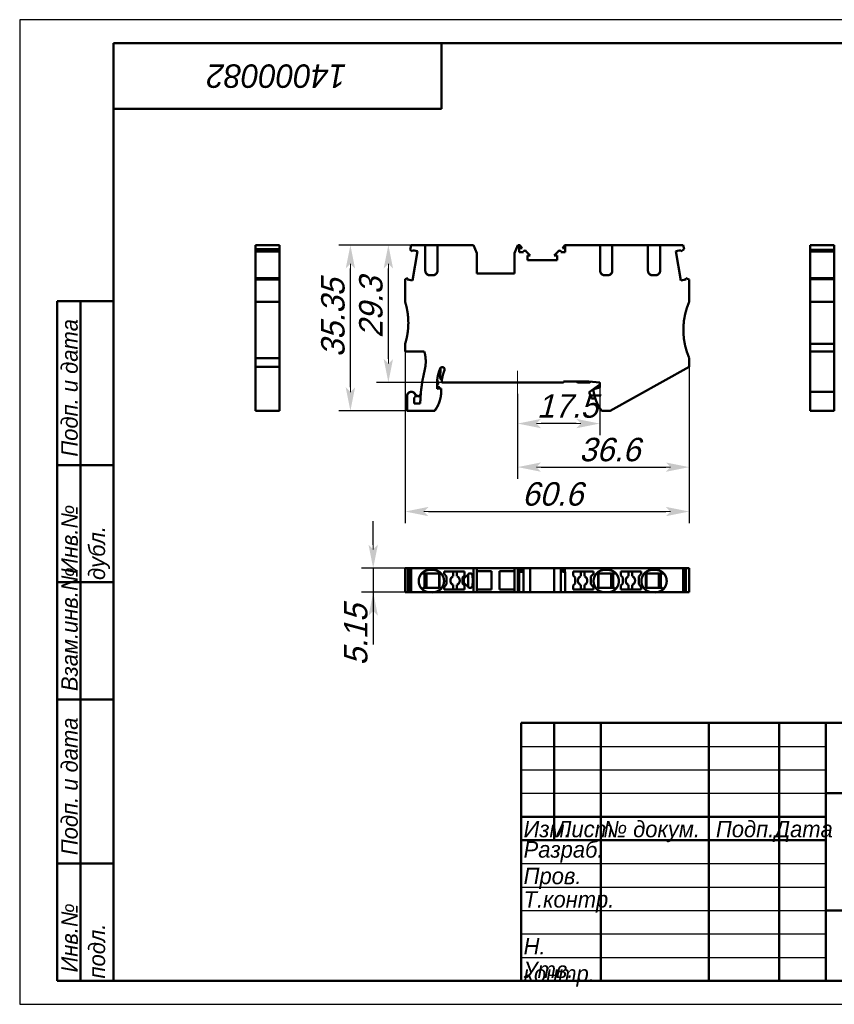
# Model space of a CAD drawing. Header units: millimetres. Extents: x 0 to 297, y 0 to 210.
# Tile 1 of 2: x 0 to 174, y 0 to 210. Entities that reach past the tile are written whole.
import ezdxf

# ---------------------------------------------------------------- set-up
doc = ezdxf.new("R2010")
doc.units = ezdxf.units.MM
doc.styles.add('TextStyle_1', font='T-FLEX Type A.TTF', dxfattribs={"oblique": 15, "height": 5})
doc.dimstyles.new('DIM_ST_1', dxfattribs={"dimtxt": 5, "dimasz": 5, "dimexe": 2.5, "dimexo": 0, "dimtad": 1, "dimrnd": 0.01, "dimdsep": 46, "dimtxsty": 'TextStyle_1', "dimblk": 'Arrow_3_C7_Status', "dimcen": 0.09, "dimclrd": 7, "dimclre": 7, "dimclrt": 7, "dimazin": 0, "dimtfac": 1, "dimtdec": 0, "dimtmove": 0, "dimatfit": 0, "dimldrblk": 'NONE', "dimfxl": 1, "dimtvp": 1, "dimtolj": 1, "dimarcsym": 0})
doc.dimstyles.new('DIM_ST_2', dxfattribs={"dimtxt": 5, "dimasz": 5, "dimexe": 2.5, "dimexo": 0, "dimtad": 1, "dimrnd": 0.01, "dimdsep": 46, "dimtxsty": 'TextStyle_1', "dimblk": 'Arrow_3_C7_Status', "dimcen": 0.09, "dimclrd": 7, "dimclre": 7, "dimclrt": 7, "dimazin": 0, "dimtfac": 1, "dimtdec": 0, "dimtmove": 0, "dimatfit": 0, "dimldrblk": 'NONE', "dimfxl": 1, "dimtvp": 1, "dimtolj": 1, "dimarcsym": 0})

# ---------------------------------------------------------------- blocks, each defined once
blk = doc.blocks.new('Arrow_3_C7_Status')
at = {"color": 7, "lineweight": 0, "flags": 128}
blk.add_lwpolyline([(-1, 0), (-0.8, 0)], dxfattribs=at)
at = {"color": 7}
blk.add_solid([(-1, -0.2), (0, 0), (-0.8, 0), (-1, 0.2)], dxfattribs=at)
blk = doc.blocks.new('*D5')
at = {"color": 7, "lineweight": -2}
for p, q in [((89.12, 161.94), (68.05, 161.94)), ((70.55, 131.59), (70.55, 156.94)), ((82.65, 126.59), (68.05, 126.59))]:
    blk.add_line(p, q, dxfattribs=at)
at = {"layer": 'Defpoints', "color": 0}
for p in [(70.55, 161.94), (89.12, 161.94), (82.65, 126.59)]:
    blk.add_point(p, dxfattribs=at)
at = {"color": 7, "lineweight": -2, "xscale": 5, "yscale": 5, "zscale": 5}
for p, rotation in [((70.55, 161.94), 90), ((70.55, 126.59), 270)]:
    blk.add_blockref('Arrow_3_C7_Status', p, dxfattribs=dict(at, rotation=rotation))
blk = doc.blocks.new('_None')
blk = doc.blocks.new('*D6')
at = {"color": 7, "lineweight": -2}
for p, q in [((82.22, 139.24), (82.22, 102.6)), ((142.83, 135.95), (142.83, 102.6)), ((87.22, 105.1), (137.83, 105.1))]:
    blk.add_line(p, q, dxfattribs=at)
at = {"layer": 'Defpoints', "color": 0}
for p in [(82.22, 139.24), (142.83, 135.95), (142.83, 105.1)]:
    blk.add_point(p, dxfattribs=at)
at = {"color": 7, "lineweight": -2, "xscale": 5, "yscale": 5, "zscale": 5}
for p, rotation in [((82.22, 105.1), 180), ((142.83, 105.1), 360)]:
    blk.add_blockref('Arrow_3_C7_Status', p, dxfattribs=dict(at, rotation=rotation))
blk = doc.blocks.new('*D7')
at = {"color": 7, "lineweight": -2}
for p, q in [((89.12, 161.94), (76.15, 161.94)), ((78.65, 137.64), (78.65, 156.94)), ((90.03, 132.64), (76.15, 132.64))]:
    blk.add_line(p, q, dxfattribs=at)
at = {"layer": 'Defpoints', "color": 0}
for p in [(78.65, 161.94), (89.12, 161.94), (90.03, 132.64)]:
    blk.add_point(p, dxfattribs=at)
at = {"color": 7, "lineweight": -2, "xscale": 5, "yscale": 5, "zscale": 5}
for p, rotation in [((78.65, 161.94), 90.0000000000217), ((78.65, 132.64), 270.0000000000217)]:
    blk.add_blockref('Arrow_3_C7_Status', p, dxfattribs=dict(at, rotation=rotation))
blk = doc.blocks.new('*D8')
at = {"color": 7, "lineweight": -2}
for p, q in [((142.83, 135.95), (142.83, 112.07)), ((106.23, 130.18), (106.23, 112.07)), ((111.23, 114.57), (137.83, 114.57))]:
    blk.add_line(p, q, dxfattribs=at)
at = {"layer": 'Defpoints', "color": 0}
for p in [(142.83, 135.95), (106.23, 130.18), (142.83, 114.57)]:
    blk.add_point(p, dxfattribs=at)
at = {"color": 7, "lineweight": -2, "xscale": 5, "yscale": 5, "zscale": 5}
for p, rotation in [((106.23, 114.57), 180), ((142.83, 114.57), 360)]:
    blk.add_blockref('Arrow_3_C7_Status', p, dxfattribs=dict(at, rotation=rotation))
blk = doc.blocks.new('*D9')
at = {"color": 7, "lineweight": -2}
for p, q in [((123.73, 132.64), (123.73, 121.36)), ((106.23, 130.18), (106.23, 121.36)), ((118.73, 123.86), (111.23, 123.86))]:
    blk.add_line(p, q, dxfattribs=at)
at = {"layer": 'Defpoints', "color": 0}
for p in [(123.73, 132.64), (106.23, 130.18), (106.23, 123.86)]:
    blk.add_point(p, dxfattribs=at)
at = {"color": 7, "lineweight": -2, "xscale": 5, "yscale": 5, "zscale": 5, "rotation": 180}
blk.add_blockref('Arrow_3_C7_Status', (106.23, 123.86), dxfattribs=at)
at = {"color": 7, "lineweight": -2, "xscale": 5, "yscale": 5, "zscale": 5}
blk.add_blockref('Arrow_3_C7_Status', (123.73, 123.86), dxfattribs=at)
blk = doc.blocks.new('*D10')
at = {"color": 7, "lineweight": -2}
for p, q in [((75.42, 98.02), (75.42, 103.02)), ((83.49, 93.02), (72.92, 93.02)), ((75.42, 93.02), (75.42, 87.87)), ((83.49, 87.87), (72.92, 87.87)), ((75.42, 87.87), (75.42, 76.73)), ((75.42, 82.87), (75.42, 77.87))]:
    blk.add_line(p, q, dxfattribs=at)
at = {"layer": 'Defpoints', "color": 0}
for p in [(83.49, 93.02), (75.42, 87.87), (83.49, 87.87)]:
    blk.add_point(p, dxfattribs=at)
at = {"color": 7, "lineweight": -2, "xscale": 5, "yscale": 5, "zscale": 5}
for p, rotation in [((75.42, 93.02), 270), ((75.42, 87.87), 90)]:
    blk.add_blockref('Arrow_3_C7_Status', p, dxfattribs=dict(at, rotation=rotation))
blk = doc.blocks.new('_FR1Страница_1')
at = {"color": 7, "lineweight": 25, "flags": 128}
for points in [[(0, 210), (0, 0)], [(297, 210), (0, 210)], [(107, 55), (172, 55)], [(107, 50), (172, 50)], [(107, 45), (172, 45)], [(107, 30), (172, 30)], [(107, 25), (172, 25)], [(107, 20), (172, 20)], [(107, 15), (172, 15)], [(107, 10), (172, 10)], [(0, 0), (297, 0)]]:
    blk.add_lwpolyline(points, dxfattribs=at)
at = {"color": 7, "lineweight": 50, "flags": 128}
for points in [[(20, 5), (20, 205)], [(20, 205), (292, 205)], [(90, 191), (90, 205)], [(20, 191), (90, 191)], [(8, 5), (8, 150)], [(8, 150), (20, 150)], [(13, 150), (13, 5)], [(8, 115), (20, 115)], [(8, 90), (20, 90)], [(20, 65), (8, 65)], [(107, 5), (107, 60)], [(107, 60), (292, 60)], [(114, 60), (114, 35)], [(124, 60), (124, 5)], [(147, 60), (147, 5)], [(162, 60), (162, 5)], [(172, 60), (172, 5)], [(172, 45), (292, 45)], [(107, 40), (172, 40)], [(107, 35), (172, 35)], [(8, 30), (20, 30)], [(172, 20), (292, 20)], [(20, 5), (8, 5)], [(292, 5), (20, 5)]]:
    blk.add_lwpolyline(points, dxfattribs=at)
at = {"color": 7}
for s, insert, char_height, width, attachment_point, rotation in [('\\pl0.5;{\\fT-FLEX Type A|b0|i1;\\l14000082 \\P}', (55, 198), 5, 72.5, 5, 180), ('\\pl0.5;{\\fT-FLEX Type A|b0|i1;\\l Подп. и дата\\P}', (8.875, 115), 3.5, 36.75, 1, 90), ('\\pl0.5;{\\fT-FLEX Type A|b0|i1;\\l\\P}', (16.5, 132.5), 3.5, 36.75, 5, 90), ('\\pl0.5;{\\fT-FLEX Type A|b0|i1;\\l Инв.№ дубл.\\P}', (8.875, 90), 3.5, 26.75, 1, 90), ('\\pl0.5;{\\fT-FLEX Type A|b0|i1;\\l\\P}', (16.5, 102.5), 3.5, 26.75, 5, 90), ('\\pl0.5;{\\fT-FLEX Type A|b0|i1;\\l Взам.инв.№\\P}', (8.875, 65), 3.5, 26.75, 1, 90), ('\\pl0.5;{\\fT-FLEX Type A|b0|i1;\\l\\P}', (16.5, 77.5), 3.5, 26.75, 5, 90), ('\\pl0.5;{\\fT-FLEX Type A|b0|i1;\\l Подп. и дата\\P}', (8.875, 30), 3.5, 36.75, 1, 90), ('\\pl0.5;{\\fT-FLEX Type A|b0|i1;\\l\\P}', (16.5, 47.5), 3.5, 36.75, 5, 90), ('\\pl0.5;{\\fT-FLEX Type A|b0|i1;\\l Инв.№ подл.\\P}', (8.875, 5), 3.5, 26.75, 1, 90), ('\\pl0.5;{\\fT-FLEX Type A|b0|i1;\\l\\H0.857143x;\\P}', (16.5, 17.5), 3.5, 26.75, 5, 90)]:
    blk.add_mtext(s, dxfattribs=dict(at, insert=insert, char_height=char_height, width=width, attachment_point=attachment_point, rotation=rotation))
at = {"color": 7, "char_height": 3.5}
for s, insert, width, attachment_point in [('{\\fT-FLEX Type A|b0|i1;\\l\\P}', (110.5, 59.125), 8.75, 2), ('{\\fT-FLEX Type A|b0|i1;\\l\\P}', (114, 59.125), 11.75, 1), ('{\\fT-FLEX Type A|b0|i1;\\l \\P}', (124, 59.125), 24.75, 1), ('{\\fT-FLEX Type A|b0|i1;\\l\\P}', (162, 59.125), 11.75, 1), ('{\\fT-FLEX Type A|b0|i1;\\l\\fT-FLEX Type A|b0|i0;\\P}', (110.5, 54.125), 8.75, 2), ('{\\fT-FLEX Type A|b0|i1;\\l\\P}', (114, 54.125), 11.75, 1), ('{\\fT-FLEX Type A|b0|i1;\\l \\P}', (124, 54.125), 24.75, 1), ('{\\fT-FLEX Type A|b0|i1;\\l\\P}', (162, 54.125), 11.75, 1), ('{\\fT-FLEX Type A|b0|i1;\\l\\P}', (110.5, 49.125), 8.75, 2), ('{\\fT-FLEX Type A|b0|i1;\\l\\P}', (114, 49.125), 11.75, 1), ('{\\fT-FLEX Type A|b0|i1;\\l \\P}', (124, 49.125), 24.75, 1), ('{\\fT-FLEX Type A|b0|i1;\\l\\P}', (162, 49.125), 11.75, 1), ('{\\fT-FLEX Type A|b0|i1;\\l \\P}', (110.5, 44.125), 8.75, 2), ('{\\fT-FLEX Type A|b0|i1;\\l\\P}', (114, 44.125), 11.75, 1), ('{\\fT-FLEX Type A|b0|i1;\\l \\P}', (124, 44.125), 24.75, 1), ('{\\fT-FLEX Type A|b0|i1;\\l\\P}', (162, 44.125), 11.75, 1), ('\\pl0.5;{\\fT-FLEX Type A|b0|i1;\\lИзм.\\H0.857143x;\\P}', (107, 39.125), 8.75, 1), ('\\pl0.5;{\\fT-FLEX Type A|b0|i1;\\lЛист\\fT-FLEX Type A|b0|i0;\\H0.857143x;\\P}', (114, 39.125), 11.75, 1), ('\\pl0.5;{\\fT-FLEX Type A|b0|i1;\\l№ докум.\\P}', (124, 39.125), 24.75, 1), ('\\pl0.5;{\\fT-FLEX Type A|b0|i1;\\lПодп.\\P}', (154.5, 39.125), 16.75, 2), ('\\pl0.5;{\\fT-FLEX Type A|b0|i1;\\lДата\\fT-FLEX Type A|b0|i0;\\H0.857143x;\\P}', (167, 39.125), 11.75, 2), ('\\pl0.5;{\\fT-FLEX Type A|b0|i1;\\lРазраб.\\P}', (107, 32.5), 18.75, 4), ('\\pl0.5;{\\fT-FLEX Type A|b0|i1;\\l\\P}', (124, 34.125), 24.75, 1), ('\\pl0.5;{\\fT-FLEX Type A|b0|i1;\\l\\H0.857143x;\\P}', (162, 34.125), 11.75, 1), ('\\pl0.5;{\\fT-FLEX Type A|b0|i1;\\lПров.\\P}', (107, 29.125), 18.75, 1), ('\\pl0.5;{\\fT-FLEX Type A|b0|i1;\\l\\P}', (124, 29.125), 24.75, 1), ('\\pl0.5;{\\fT-FLEX Type A|b0|i1;\\l\\P}', (162, 29.125), 11.75, 1), ('\\pl0.5;{\\fT-FLEX Type A|b0|i1;\\lТ.контр.\\P}', (107, 24.125), 18.75, 1), ('\\pl0.5;{\\fT-FLEX Type A|b0|i1;\\l\\P}', (124, 24.125), 24.75, 1), ('\\pl0.5;{\\fT-FLEX Type A|b0|i1;\\l\\H0.857143x;\\P}', (162, 24.125), 11.75, 1), ('\\pl0.5;{\\fT-FLEX Type A|b0|i1;\\l\\P}', (107, 19.125), 18.75, 1), ('\\pl0.5;{\\fT-FLEX Type A|b0|i1;\\l\\P}', (124, 19.125), 24.75, 1), ('\\pl0.5;{\\fT-FLEX Type A|b0|i1;\\l\\P}', (162, 19.125), 11.75, 1), ('\\pl0.5;{\\fT-FLEX Type A|b0|i1;\\lН. контр.\\P}', (107, 14.125), 18.75, 1), ('\\pl0.5;{\\fT-FLEX Type A|b0|i1;\\l\\P}', (124, 14.125), 24.75, 1), ('\\pl0.5;{\\fT-FLEX Type A|b0|i1;\\l\\H0.857143x;\\P}', (162, 14.125), 11.75, 1), ('\\pl0.5;{\\fT-FLEX Type A|b0|i1;\\lУтв.\\P}', (107, 9.125), 18.75, 1), ('\\pl0.5;{\\fT-FLEX Type A|b0|i1;\\l\\P}', (124, 9.125), 24.75, 1), ('\\pl0.5;{\\fT-FLEX Type A|b0|i1;\\l\\H0.857143x;\\P}', (162, 9.125), 11.75, 1)]:
    blk.add_mtext(s, dxfattribs=dict(at, insert=insert, width=width, attachment_point=attachment_point))
blk = doc.blocks.new('Страница_1')
at = {"color": 7, "lineweight": 50, "flags": 128}
for points in [[(50.293, 161.937), (55.443, 161.937)], [(50.293, 161.081), (50.293, 161.937)], [(55.443, 161.937), (55.443, 161.081)], [(83.49, 161.937), (83.312, 160.932)], [(86.524, 161.937), (83.49, 161.937)], [(86.524, 161.937), (86.524, 156.487)], [(87.524, 161.937), (86.524, 161.937)], [(88.124, 161.937), (87.524, 161.937)], [(88.124, 161.937), (89.127, 161.937)], [(89.124, 161.937), (89.124, 156.487)], [(96.785, 161.937), (89.124, 161.937)], [(97.524, 160.187), (96.785, 161.937)], [(106.264, 161.937), (105.524, 160.187)], [(106.574, 161.937), (106.264, 161.937)], [(106.676, 161.937), (106.574, 161.937)], [(106.574, 160.437), (106.574, 161.937)], [(107.166, 161.237), (106.676, 161.937)], [(116.273, 161.937), (115.783, 161.237)], [(116.273, 161.937), (116.374, 161.937)], [(122.081, 161.937), (116.374, 161.937)], [(116.374, 161.937), (116.374, 160.437)], [(122.081, 161.937), (123.824, 161.937)], [(123.824, 161.937), (123.824, 156.487)], [(124.824, 161.937), (123.84, 161.937)], [(124.824, 161.937), (125.424, 161.937)], [(126.408, 161.937), (125.424, 161.937)], [(126.424, 161.937), (126.424, 156.487)], [(126.424, 161.937), (127.44, 161.937)], [(132.281, 161.937), (127.44, 161.937)], [(132.281, 161.937), (134.024, 161.937)], [(134.024, 161.937), (134.024, 156.487)], [(135.024, 161.937), (134.04, 161.937)], [(135.024, 161.937), (135.624, 161.937)], [(136.608, 161.937), (135.624, 161.937)], [(136.624, 161.937), (137.64, 161.937)], [(136.624, 161.937), (136.624, 156.487)], [(141.566, 161.937), (137.64, 161.937)], [(141.717, 161.081), (141.566, 161.937)], [(168.612, 160.932), (168.612, 161.937)], [(173.762, 161.937), (168.612, 161.937)], [(173.762, 161.937), (173.762, 160.932)], [(50.293, 160.542), (50.293, 161.081)], [(50.293, 161.081), (55.443, 161.081)], [(50.293, 160.542), (55.443, 160.542)], [(50.293, 154.853), (50.293, 160.538)], [(55.443, 161.081), (55.443, 160.542)], [(55.443, 160.538), (55.443, 154.853)], [(83.312, 160.932), (83.775, 160.543)], [(83.775, 160.543), (83.823, 160.811)], [(84.877, 160.625), (83.778, 154.396)], [(83.823, 160.811), (84.877, 160.625)], [(97.524, 155.887), (97.524, 160.187)], [(105.524, 160.187), (105.524, 155.887)], [(106.574, 161.237), (107.166, 161.237)], [(107.484, 160.437), (106.574, 160.437)], [(108.908, 159.737), (107.996, 160.65)], [(108.299, 159.737), (108.908, 159.737)], [(108.299, 158.687), (108.299, 159.737)], [(114.952, 160.65), (114.04, 159.737)], [(114.04, 159.737), (114.649, 159.737)], [(114.649, 159.737), (114.649, 158.687)], [(116.374, 160.437), (115.465, 160.437)], [(115.783, 161.237), (116.374, 161.237)], [(139.973, 160.624), (141.027, 160.81)], [(141.071, 154.395), (139.973, 160.624)], [(141.027, 160.81), (141.074, 160.542)], [(141.074, 160.542), (141.717, 161.081)], [(173.762, 160.932), (168.612, 160.932)], [(168.612, 160.543), (168.612, 160.932)], [(173.762, 160.543), (168.612, 160.543)], [(168.612, 154.854), (168.612, 160.539)], [(173.762, 160.932), (173.762, 160.543)], [(173.762, 160.539), (173.762, 154.854)], [(114.649, 158.687), (108.299, 158.687)], [(88.124, 155.487), (87.524, 155.487)], [(105.524, 155.887), (97.524, 155.887)], [(124.824, 155.487), (125.424, 155.487)], [(135.024, 155.487), (135.624, 155.487)], [(50.293, 154.577), (50.293, 154.849)], [(50.293, 154.849), (55.443, 154.849)], [(50.293, 154.577), (55.443, 154.577)], [(50.293, 154.577), (50.293, 149.835)], [(55.443, 154.577), (55.443, 154.849)], [(55.443, 149.835), (55.443, 154.577)], [(82.772, 154.85), (82.224, 154.651)], [(82.224, 154.651), (82.224, 149.837)], [(82.724, 154.582), (82.772, 154.85)], [(83.778, 154.396), (82.724, 154.582)], [(142.125, 154.581), (141.071, 154.395)], [(142.078, 154.849), (142.125, 154.581)], [(142.824, 154.577), (142.078, 154.849)], [(142.824, 154.577), (142.824, 149.835)], [(168.612, 154.85), (168.612, 154.651)], [(173.762, 154.85), (168.612, 154.85)], [(168.612, 149.837), (168.612, 154.651)], [(173.762, 154.651), (168.612, 154.651)], [(173.762, 154.85), (173.762, 154.651)], [(173.762, 154.651), (173.762, 149.837)], [(50.293, 149.835), (50.293, 137.837)], [(55.443, 149.835), (50.293, 149.835)], [(55.443, 149.835), (55.443, 137.837)], [(168.612, 145.337), (168.612, 149.837)], [(168.612, 149.837), (173.762, 149.837)], [(173.762, 145.337), (173.762, 149.837)], [(55.443, 146.655), (55.443, 146.81)], [(55.443, 146.224), (55.443, 146.257)], [(168.612, 140.837), (168.612, 145.337)], [(173.762, 140.837), (173.762, 145.337)], [(82.224, 139.237), (82.224, 140.837)], [(168.612, 140.837), (168.612, 139.237)], [(168.612, 140.837), (173.762, 140.837)], [(173.762, 139.237), (173.762, 140.837)], [(82.224, 139.237), (86.318, 139.237)], [(168.612, 139.237), (173.762, 139.237)], [(168.612, 139.237), (168.612, 137.112)], [(173.762, 137.112), (173.762, 139.237)], [(50.293, 137.837), (55.443, 137.837)], [(50.293, 135.948), (50.293, 137.837)], [(55.443, 137.837), (55.443, 135.948)], [(142.825, 135.948), (142.825, 137.837)], [(168.612, 137.112), (168.612, 135.28)], [(173.762, 135.28), (173.762, 137.112)], [(50.293, 135.948), (55.443, 135.948)], [(50.293, 126.587), (50.293, 135.948)], [(55.443, 135.948), (55.443, 126.587)], [(89.71, 133.491), (89.765, 135.708)], [(125.953, 126.587), (142.825, 135.948)], [(168.612, 130.645), (168.612, 135.28)], [(173.762, 135.28), (173.762, 130.648)], [(89.025, 132.337), (89.025, 131.259)], [(89.054, 133.026), (89.244, 132.809)], [(89.244, 132.809), (89.259, 132.239)], [(90.064, 133.087), (89.71, 133.491)], [(90.031, 132.637), (115.825, 132.637)], [(116.025, 132.837), (121.439, 132.837)], [(119.125, 132.637), (118.779, 132.837)], [(119.125, 132.637), (121.6, 132.637)], [(121.439, 132.837), (123.725, 132.637)], [(121.6, 132.637), (121.88, 132.799)], [(123.67, 132.642), (123.725, 132.329)], [(123.725, 131.537), (123.725, 132.637)], [(84.182, 130.374), (84.91, 129.645)], [(89.025, 131.259), (89.925, 131.337)], [(89.092, 132.04), (89.259, 132.239)], [(89.525, 131.659), (89.21, 131.715)], [(89.525, 131.659), (89.525, 131.302)], [(89.925, 131.337), (89.925, 130.781)], [(123.725, 132.17), (121.464, 130.586)], [(121.961, 129.219), (121.464, 130.586)], [(122.425, 131.189), (123.725, 131.537)], [(122.425, 131.189), (122.425, 130.737)], [(173.762, 130.637), (168.612, 130.637)], [(168.612, 129.847), (168.612, 130.637)], [(173.762, 129.847), (173.762, 130.636)], [(82.645, 129.737), (82.652, 129.847)], [(82.645, 126.587), (82.645, 129.737)], [(84.145, 129.437), (84.394, 129.437)], [(84.145, 128.137), (84.145, 129.437)], [(85.433, 128.137), (84.145, 128.137)], [(168.612, 129.737), (168.612, 129.847)], [(168.612, 126.587), (168.612, 129.737)], [(173.762, 129.737), (173.762, 129.847)], [(173.762, 126.587), (173.762, 129.737)], [(50.293, 126.587), (55.443, 126.587)], [(82.645, 126.587), (88.53, 126.587)], [(124.12, 126.587), (125.953, 126.587)], [(173.762, 126.587), (168.612, 126.587)], [(82.224, 87.867), (82.224, 93.017)], [(82.772, 93.017), (82.224, 93.017)], [(82.772, 87.867), (82.772, 93.017)], [(83.308, 93.017), (82.776, 93.017)], [(83.312, 87.867), (83.312, 93.017)], [(83.312, 93.017), (83.49, 93.017)], [(83.49, 87.867), (83.49, 93.017)], [(83.49, 93.017), (96.785, 93.017)], [(88.124, 92.667), (87.524, 92.667)], [(96.785, 93.017), (97.524, 93.017)], [(96.785, 87.867), (96.785, 93.017)], [(97.524, 87.867), (97.524, 93.017)], [(105.524, 93.017), (97.524, 93.017)], [(105.524, 93.017), (106.264, 93.017)], [(105.524, 87.867), (105.524, 93.017)], [(106.264, 93.017), (106.676, 93.017)], [(106.264, 87.867), (106.264, 93.017)], [(106.676, 93.017), (107.166, 93.017)], [(106.676, 92.217), (106.676, 93.017)], [(107.166, 92.217), (107.166, 93.017)], [(107.484, 93.017), (107.168, 93.017)], [(107.996, 93.017), (107.484, 93.017)], [(107.484, 93.017), (107.484, 87.867)], [(107.996, 93.017), (108.908, 93.017)], [(108.908, 87.867), (108.908, 93.017)], [(114.036, 93.017), (108.911, 93.017)], [(114.04, 93.017), (114.952, 93.017)], [(114.04, 87.867), (114.04, 93.017)], [(114.952, 93.017), (115.465, 93.017)], [(115.78, 93.017), (115.465, 93.017)], [(115.465, 87.867), (115.465, 93.017)], [(116.273, 93.017), (115.783, 93.017)], [(115.783, 92.217), (115.783, 93.017)], [(116.273, 92.217), (116.273, 93.017)], [(116.273, 93.017), (141.566, 93.017)], [(124.824, 92.667), (125.424, 92.667)], [(135.024, 92.667), (135.624, 92.667)], [(141.566, 87.867), (141.566, 93.017)], [(141.566, 93.017), (141.717, 93.017)], [(141.717, 87.867), (141.717, 93.017)], [(142.074, 93.017), (141.719, 93.017)], [(142.078, 87.867), (142.078, 93.017)], [(142.824, 93.017), (142.078, 93.017)], [(142.824, 87.867), (142.824, 93.017)], [(85.874, 91.917), (85.827, 91.964)], [(85.874, 91.917), (88.124, 91.917)], [(86.374, 91.917), (86.374, 88.817)], [(86.524, 88.817), (86.524, 91.917)], [(86.774, 88.817), (86.774, 91.917)], [(88.124, 91.917), (89.553, 91.917)], [(89.454, 88.817), (89.454, 91.917)], [(90.575, 92.317), (90.575, 91.805)], [(94.875, 92.317), (90.575, 92.317)], [(90.575, 91.805), (91.075, 91.21)], [(91.075, 91.21), (91.075, 89.574)], [(92.475, 91.283), (92.475, 92.317)], [(93.275, 92.317), (93.275, 91.283)], [(94.475, 91.045), (94.875, 91.445)], [(94.475, 89.738), (94.475, 91.045)], [(95.721, 91.77), (94.774, 90.824)], [(94.774, 89.909), (94.774, 90.824)], [(94.875, 91.445), (94.875, 92.317)], [(95.704, 91.754), (95.704, 88.979)], [(96.676, 90.367), (96.572, 91.464)], [(96.572, 89.269), (96.676, 90.367)], [(97.524, 92.367), (100.674, 92.367)], [(100.674, 92.367), (100.674, 88.442)], [(102.374, 92.367), (102.374, 88.442)], [(102.374, 92.367), (105.524, 92.367)], [(106.676, 92.217), (106.574, 92.217)], [(106.574, 87.867), (106.574, 92.217)], [(107.166, 92.217), (106.676, 92.217)], [(116.273, 92.217), (115.783, 92.217)], [(116.273, 92.217), (116.374, 92.217)], [(116.374, 87.867), (116.374, 92.217)], [(122.375, 92.317), (118.075, 92.317)], [(118.075, 92.317), (118.075, 91.445)], [(118.075, 91.445), (118.475, 91.045)], [(118.475, 91.045), (118.475, 89.738)], [(119.675, 91.283), (119.675, 92.317)], [(120.475, 92.317), (120.475, 91.283)], [(121.875, 91.21), (122.375, 91.805)], [(121.875, 89.574), (121.875, 91.21)], [(122.375, 91.805), (122.375, 92.317)], [(123.397, 91.917), (124.824, 91.917)], [(123.496, 91.917), (123.496, 88.817)], [(124.824, 91.917), (127.074, 91.917)], [(126.174, 88.817), (126.174, 91.917)], [(126.424, 88.817), (126.424, 91.917)], [(126.574, 91.917), (126.574, 88.817)], [(127.074, 91.917), (127.121, 91.964)], [(128.275, 92.317), (128.275, 91.445)], [(132.575, 92.317), (128.275, 92.317)], [(128.275, 91.445), (128.675, 91.045)], [(128.675, 91.045), (128.675, 89.738)], [(129.875, 91.283), (129.875, 92.317)], [(130.675, 92.317), (130.675, 91.283)], [(132.075, 91.21), (132.575, 91.805)], [(132.075, 89.574), (132.075, 91.21)], [(132.575, 91.805), (132.575, 92.317)], [(133.597, 91.917), (135.024, 91.917)], [(133.696, 91.917), (133.696, 88.817)], [(135.024, 91.917), (137.274, 91.917)], [(136.374, 88.817), (136.374, 91.917)], [(136.624, 88.817), (136.624, 91.917)], [(136.774, 91.917), (136.774, 88.817)], [(137.274, 91.917), (137.321, 91.964)], [(86.074, 88.817), (85.827, 88.569)], [(88.124, 88.817), (86.074, 88.817)], [(89.551, 88.817), (88.124, 88.817)], [(91.075, 89.574), (90.575, 88.978)], [(90.575, 88.978), (90.575, 88.467)], [(90.575, 88.467), (94.875, 88.467)], [(92.475, 88.467), (92.475, 89.45)], [(93.275, 89.45), (93.275, 88.467)], [(94.875, 89.338), (94.475, 89.738)], [(95.721, 88.963), (94.774, 89.909)], [(94.875, 88.467), (94.875, 89.338)], [(97.524, 88.442), (100.674, 88.442)], [(102.374, 88.442), (105.524, 88.442)], [(118.475, 89.738), (118.075, 89.338)], [(118.075, 89.338), (118.075, 88.467)], [(118.075, 88.467), (122.375, 88.467)], [(119.675, 88.467), (119.675, 89.45)], [(120.475, 89.45), (120.475, 88.467)], [(122.375, 88.978), (121.875, 89.574)], [(122.375, 88.467), (122.375, 88.978)], [(124.824, 88.817), (123.399, 88.817)], [(126.874, 88.817), (124.824, 88.817)], [(126.874, 88.817), (127.121, 88.569)], [(128.675, 89.738), (128.275, 89.338)], [(128.275, 89.338), (128.275, 88.467)], [(128.275, 88.467), (132.575, 88.467)], [(129.875, 88.467), (129.875, 89.45)], [(130.675, 89.45), (130.675, 88.467)], [(132.575, 88.978), (132.075, 89.574)], [(132.575, 88.467), (132.575, 88.978)], [(135.024, 88.817), (133.599, 88.817)], [(137.074, 88.817), (135.024, 88.817)], [(137.074, 88.817), (137.321, 88.569)], [(82.772, 87.867), (82.224, 87.867)], [(83.308, 87.867), (82.776, 87.867)], [(83.49, 87.867), (83.312, 87.867)], [(86.524, 87.867), (83.49, 87.867)], [(86.524, 87.867), (86.524, 88.085)], [(86.524, 87.867), (87.524, 87.867)], [(88.124, 87.867), (87.524, 87.867)], [(89.124, 87.867), (88.124, 87.867)], [(89.124, 87.867), (89.124, 88.085)], [(96.785, 87.867), (89.124, 87.867)], [(97.524, 87.867), (96.785, 87.867)], [(105.524, 87.867), (97.524, 87.867)], [(106.264, 87.867), (105.524, 87.867)], [(106.574, 87.867), (106.264, 87.867)], [(107.484, 87.867), (106.574, 87.867)], [(107.996, 87.867), (107.484, 87.867)], [(108.908, 87.867), (107.996, 87.867)], [(114.036, 87.867), (108.912, 87.867)], [(114.952, 87.867), (114.04, 87.867)], [(114.952, 87.867), (115.465, 87.867)], [(116.374, 87.867), (115.465, 87.867)], [(122.081, 87.867), (116.374, 87.867)], [(122.081, 87.867), (123.824, 87.867)], [(123.824, 87.867), (123.824, 88.085)], [(123.824, 87.867), (124.824, 87.867)], [(124.824, 87.867), (125.424, 87.867)], [(126.424, 87.867), (125.424, 87.867)], [(126.424, 87.867), (126.424, 88.085)], [(126.424, 87.867), (127.44, 87.867)], [(132.281, 87.867), (127.44, 87.867)], [(132.281, 87.867), (134.024, 87.867)], [(134.024, 87.867), (134.024, 88.085)], [(134.024, 87.867), (135.024, 87.867)], [(135.024, 87.867), (135.624, 87.867)], [(136.624, 87.867), (135.624, 87.867)], [(136.624, 87.867), (136.624, 88.085)], [(136.624, 87.867), (137.64, 87.867)], [(141.566, 87.867), (137.64, 87.867)], [(141.717, 87.867), (141.566, 87.867)], [(142.074, 87.867), (141.719, 87.867)], [(142.824, 87.867), (142.078, 87.867)]]:
    blk.add_lwpolyline(points, dxfattribs=at)
at = {"color": 7, "linetype": 'Continuous', "lineweight": 50, "const_width": 0.5}
for points in [[(107.996, 160.65, 0.6681786), (107.484, 160.437, 0.6681786)], [(115.465, 160.437, 0.6681786), (114.952, 160.65, 0.6681786)], [(86.524, 156.487, 0.4142101), (87.524, 155.487, 0.4142101)], [(88.124, 155.487, 0.4142133), (89.124, 156.487, 0.4142133)], [(123.824, 156.487, 0.4142134), (124.824, 155.487, 0.4142134)], [(125.424, 155.487, 0.4142101), (126.424, 156.487, 0.4142101)], [(134.024, 156.487, 0.4142134), (135.024, 155.487, 0.4142134)], [(135.624, 155.487, 0.4142101), (136.624, 156.487, 0.4142101)], [(82.915, 145.337, 0.0763208), (82.224, 149.837, 0.0763208)], [(142.824, 149.835, 0.20867), (142.825, 137.837, 0.20867)], [(82.224, 140.837, 0.0763208), (82.915, 145.337, 0.0763208)], [(86.625, 137.112, 0.0719509), (86.318, 139.237, 0.0719509)], [(86.398, 135.28, 0.0617807), (86.625, 137.112, 0.0617807)], [(86.398, 135.28, 0.0563095), (85.433, 128.137, 0.0563095)], [(89.684, 135.578, 0.1005988), (89.025, 132.337, 0.1005988)], [(90.644, 135.382, 0.8171917), (89.684, 135.578, 0.8171917)], [(90.604, 135.187, 0.0902283), (90.031, 132.637, 0.0902283)], [(90.604, 135.187, 0.1005988), (90.644, 135.382, 0.1005988)], [(115.825, 132.637, 0.4142136), (116.025, 132.837, 0.4142136)], [(84.394, 129.437, 1.1152139), (82.652, 129.847, 1.1152139)], [(84.91, 129.645, 0.3524992), (85.556, 130.329, 0.3524992)], [(88.53, 126.587, 0.1619815), (89.925, 130.781, 0.1619815)], [(89.092, 132.04, 0.1763264), (89.045, 131.912, 0.1763264)], [(89.045, 131.912, 0.3639703), (89.21, 131.715, 0.3639703)], [(122.425, 130.737, 0.1196559), (124.12, 126.587, 0.1196559)], [(121.961, 129.219, 0.0403418), (122.765, 129.278, 0.0403418)], [(87.524, 92.667, 0.4142135), (85.124, 90.267, 0.4142135)], [(90.524, 90.267, 0.4142135), (88.124, 92.667, 0.4142135)], [(124.824, 92.667, 0.4142135), (122.424, 90.267, 0.4142135)], [(127.824, 90.267, 0.4142132), (125.424, 92.667, 0.4142132)], [(135.024, 92.667, 0.4142135), (132.624, 90.267, 0.4142135)], [(138.024, 90.267, 0.4142132), (135.624, 92.667, 0.4142132)], [(85.124, 90.267, 0.2932528), (86.524, 88.085, 0.2932528)], [(89.124, 88.085, 0.2932526), (90.524, 90.267, 0.2932526)], [(89.553, 91.917, 0.0029083), (89.542, 90.267, 0.0029083)], [(89.542, 90.267, 0.0027493), (89.551, 88.817, 0.0027493)], [(92.475, 91.283, 0.6546537), (92.475, 89.45, 0.6546537)], [(93.275, 89.45, 0.6546537), (93.275, 91.283, 0.6546537)], [(96.392, 91.803, 0.3858309), (95.721, 91.77, 0.3858309)], [(96.572, 91.464, 0.1996679), (96.392, 91.803, 0.1996679)], [(119.675, 91.283, 0.6546537), (119.675, 89.45, 0.6546537)], [(120.475, 89.45, 0.6546537), (120.475, 91.283, 0.6546537)], [(122.424, 90.267, 0.2932525), (123.824, 88.085, 0.2932525)], [(123.409, 90.267, 0.0029097), (123.397, 91.917, 0.0029097)], [(123.399, 88.817, 0.002751), (123.409, 90.267, 0.002751)], [(126.424, 88.085, 0.2932528), (127.824, 90.267, 0.2932528)], [(129.875, 91.283, 0.6546537), (129.875, 89.45, 0.6546537)], [(130.675, 89.45, 0.6546537), (130.675, 91.283, 0.6546537)], [(132.624, 90.267, 0.2932525), (134.024, 88.085, 0.2932525)], [(133.609, 90.267, 0.0029097), (133.597, 91.917, 0.0029097)], [(133.599, 88.817, 0.002751), (133.609, 90.267, 0.002751)], [(136.624, 88.085, 0.2932528), (138.024, 90.267, 0.2932528)], [(86.524, 88.085, 0.1078339), (87.524, 87.867, 0.1078339)], [(88.124, 87.867, 0.1078591), (89.124, 88.085, 0.1078591)], [(95.721, 88.963, 0.6343725), (96.572, 89.269, 0.6343725)], [(123.824, 88.085, 0.1078339), (124.824, 87.867, 0.1078339)], [(125.424, 87.867, 0.1078592), (126.424, 88.085, 0.1078592)], [(134.024, 88.085, 0.1078339), (135.024, 87.867, 0.1078339)], [(135.624, 87.867, 0.1078592), (136.624, 88.085, 0.1078592)]]:
    blk.add_lwpolyline(points, format="xyb", dxfattribs=at)
at = {"color": 7, "lineweight": 18, "flags": 128}
blk.add_lwpolyline([(106.225, 135.112), (106.225, 130.182)], dxfattribs=at)
blk.add_lwpolyline([(106.225, 135.112), (106.225, 130.182)], dxfattribs=at)
blk.add_blockref('_FR1Страница_1', (0, 0))
at = {"color": 7, "style": 'TextStyle_1', "oblique": 15}
for s, p in [('35.35', (69.305, 138.007)), ('29.3', (77.405, 142.107)), ('5.15', (74.175, 72.262))]:
    blk.add_text(s, height=5, rotation=90, dxfattribs=at).set_placement(p)
for s, p in [('17.5', (110.33, 125.112)), ('36.6', (119.345, 115.822)), ('60.6', (107.167, 106.352))]:
    blk.add_text(s, height=5, dxfattribs=at).set_placement(p)
for base, p1, p2, angle, dimstyle, picture, middle in [((70.555, 161.937), (82.645, 126.587), (89.124, 161.937), 90, 'DIM_ST_1', '*D5', (70.555, 144.262)), ((78.655, 161.937), (90.031, 132.637), (89.124, 161.937), 90, 'DIM_ST_1', '*D7', (78.655, 147.287)), ((106.225, 123.862), (123.725, 132.637), (106.225, 130.182), 180, 'DIM_ST_2', '*D9', (114.975, 123.862)), ((75.425, 87.867), (83.49, 93.017), (83.49, 87.867), 270, 'DIM_ST_1', '*D10', (75.425, 76.729))]:
    dim = blk.add_linear_dim(base=base, p1=p1, p2=p2, angle=angle, text=' ', dimstyle=dimstyle)
    dim.commit()
    dim.dimension.update_dxf_attribs({"geometry": picture, "text_midpoint": middle, "dimtype": 160})
for base, p1, dimstyle, picture, middle in [((142.825, 105.102), (82.224, 139.237), 'DIM_ST_2', '*D6', (112.525, 105.102)), ((142.825, 114.572), (106.225, 130.182), 'DIM_ST_1', '*D8', (124.525, 114.572))]:
    dim = blk.add_linear_dim(base=base, p1=p1, p2=(142.825, 135.948), text=' ', dimstyle=dimstyle)
    dim.commit()
    dim.dimension.update_dxf_attribs({"geometry": picture, "text_midpoint": middle, "dimtype": 160})

msp = doc.modelspace()

# ---------------------------------------------------------------- block references
msp.add_blockref('Страница_1', (0, 0))

doc.saveas('drawing.dxf')
